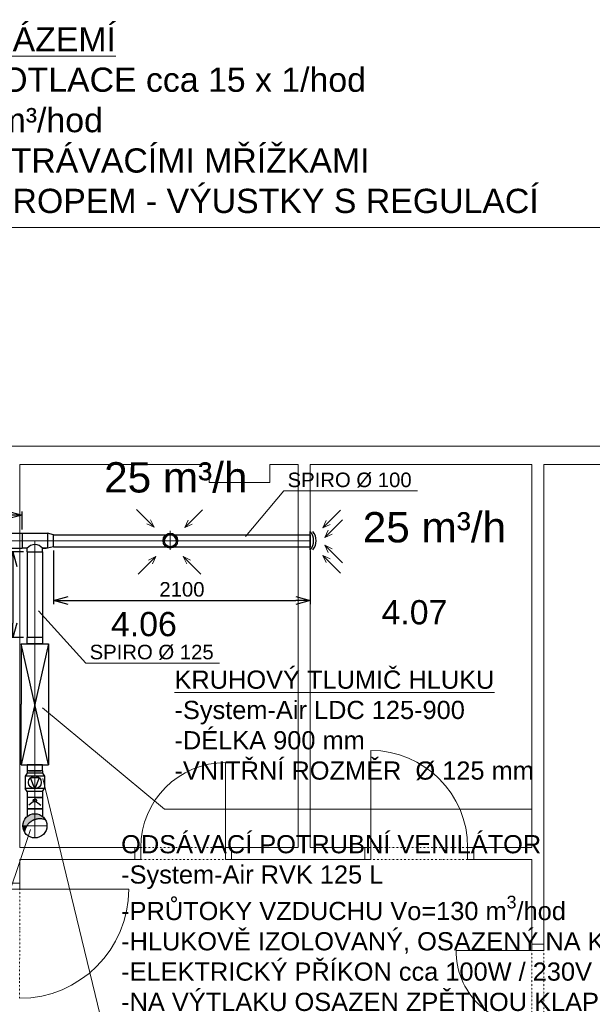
# Model space of a CAD drawing. Header units: millimetres. Extents: x 918337 to 1269480, y -257156 to -67477.
# Tile 49 of 114: x 1127585 to 1132316, y -222198 to -214072. Entities that reach past the tile are written whole.
import ezdxf

# ---------------------------------------------------------------- set-up
doc = ezdxf.new("R2010")
doc.units = ezdxf.units.MM
for name, pattern in [('ACAD_ISO10W100', [18.5, 12, -3, 0.5, -3]), ('DASHED', [0.75, 0.5, -0.25]), ('DĚLICÍ2', [15.875, 6.35, -3.175, 0, -3.175, 0, -3.175]), ('ČÁRKOVANÁ', [19.05, 12.7, -6.35])]:
    doc.linetypes.add(name, pattern=pattern)
doc.layers.get('0').update_dxf_attribs({"color": 8, "lineweight": 9})
for name, color, linetype, lineweight in [('1VZT - LEGENDY', 7, 'Continuous', 13), ('1VZT-POTRUBI', 4, 'Continuous', 30), ('1VZT-ČERCHOVANÁ', 7, 'ACAD_ISO10W100', 9), ('LEGENDY', 7, 'Continuous', 9), ('St_plocha_místnosti', 3, 'Continuous', 18)]:
    doc.layers.add(name, color=color, linetype=linetype, lineweight=lineweight)
doc.styles.add('Andy', font='arial.ttf')
doc.styles.get("Standard").update_dxf_attribs({"font": 'arial.ttf'})
doc.dimstyles.new('ISO-25', dxfattribs={"dimtxt": 2.5, "dimasz": 2.5, "dimexe": 1.25, "dimexo": 0.625, "dimtad": 1, "dimtxsty": 'Standard', "dimcen": 2.5, "dimadec": 0, "dimazin": 0, "dimtfac": 1, "dimtmove": 0, "dimatfit": 3, "dimfxl": 1, "dimarcsym": 0})

# ---------------------------------------------------------------- blocks, each defined once
blk = doc.blocks.new('asaas')
at = {"layer": '1VZT-POTRUBI', "ltscale": 0.1}
blk.add_line((1122601.9, -249372.7), (1122751.9, -249372.7), dxfattribs=at)
for centre in [(1122676.9, -249282.6), (1122676.9, -249303.9)]:
    blk.add_arc(centre, 117.7, 229.91606, 310.08394, dxfattribs=at)
blk = doc.blocks.new('sdcwdweedwed')
at = {"layer": '1VZT - LEGENDY', "ltscale": 0.5}
for p, q in [((1122410.5, -249621.8), (1122555.8, -249476.5)), ((1122494.2, -249638.4), (1122639.5, -249493.2)), ((1122555.8, -249476.5), (1122495.9, -249505.1)), ((1122555.8, -249476.5), (1122527.2, -249536.5)), ((1122639.5, -249493.2), (1122579.6, -249521.8)), ((1122639.5, -249493.2), (1122610.9, -249553.1)), ((1122848.5, -249637.7), (1122703.2, -249492.4)), ((1122703.2, -249492.4), (1122731.8, -249552.4)), ((1122703.2, -249492.4), (1122763.1, -249521.1)), ((1122928, -249621.8), (1122782.8, -249476.5)), ((1122782.8, -249476.5), (1122811.4, -249536.5)), ((1122782.8, -249476.5), (1122842.7, -249505.1))]:
    blk.add_line(p, q, dxfattribs=at)
blk = doc.blocks.new('wedwdwedw')
at = {"layer": '1VZT - LEGENDY'}
blk.add_blockref('sdcwdweedwed', (0, 0), dxfattribs=at)
at = {"layer": '1VZT-POTRUBI'}
blk.add_blockref('asaas', (0, 0), dxfattribs=at)
blk = doc.blocks.new('DSDDSF')
at = {"linetype": 'DASHED', "ltscale": 0.5}
for q in [(-140516.8, 238348), (-140590.9, 238265.9), (-140516.8, 238191.8), (-140434.7, 238265.9)]:
    blk.add_line((-140516.8, 238265.9), q, dxfattribs=at)
at = {"layer": '1VZT - LEGENDY', "ltscale": 0.5}
for p, q in [((-140796.7, 238522.9), (-140651.4, 238377.7)), ((-140251.8, 238520), (-140397.1, 238374.7)), ((-140651.4, 238377.7), (-140680, 238437.6)), ((-140397.1, 238374.7), (-140368.5, 238434.6)), ((-140651.4, 238377.7), (-140711.3, 238406.3)), ((-140397.1, 238374.7), (-140337.2, 238403.3)), ((-140781.5, 237990.2), (-140636.2, 238135.5)), ((-140636.2, 238135.5), (-140696.2, 238106.9)), ((-140636.2, 238135.5), (-140664.8, 238075.6)), ((-140264, 237990.2), (-140409.3, 238135.5)), ((-140409.3, 238135.5), (-140380.7, 238075.6)), ((-140409.3, 238135.5), (-140349.4, 238106.9))]:
    blk.add_line(p, q, dxfattribs=at)
at = {"layer": '1VZT-POTRUBI', "ltscale": 0.5}
for radius in [60, 50]:
    blk.add_circle((-140516.8, 238265.9), radius, dxfattribs=at)
at = {"layer": '1VZT-POTRUBI'}
for radius, start, end in [(60, 326.44269, 213.55731), (50, 0, 180)]:
    blk.add_arc((-140516.8, 238265.9), radius, start, end, dxfattribs=at)
blk = doc.blocks.new('_Open30')
at = {"color": 0, "linetype": 'ByBlock', "lineweight": -2}
for p, q in [((-1, 0.268), (0, 0)), ((0, 0), (-1, -0.268)), ((0, 0), (-1, 0))]:
    blk.add_line(p, q, dxfattribs=at)
blk = doc.blocks.new('*D835')
at = {"layer": '1VZT - LEGENDY', "color": 0, "lineweight": -2, "ltscale": 0.1, "transparency": 16777216}
for p, q in [((1124803.9, -218279.7), (1124803.9, -218130.5)), ((1124923.9, -218160.5), (1127485.6, -218160.5)), ((1127605.6, -218279.7), (1127605.6, -218130.5))]:
    blk.add_line(p, q, dxfattribs=at)
at = {"layer": 'Defpoints', "color": 0, "ltscale": 0.1, "transparency": 16777216}
for p in [(1127605.6, -218160.5), (1124803.9, -218309.7), (1127605.6, -218309.7)]:
    blk.add_point(p, dxfattribs=at)
at = {"layer": '1VZT - LEGENDY', "color": 0, "lineweight": -2, "ltscale": 0.1, "transparency": 16777216, "xscale": 120, "yscale": 120, "zscale": 120, "rotation": 180}
blk.add_blockref('_Open30', (1124803.9, -218160.5), dxfattribs=at)
at = {"layer": '1VZT - LEGENDY', "color": 0, "lineweight": -2, "ltscale": 0.1, "transparency": 16777216, "xscale": 120, "yscale": 120, "zscale": 120}
blk.add_blockref('_Open30', (1127605.6, -218160.5), dxfattribs=at)
at = {"layer": '1VZT - LEGENDY', "color": 0, "ltscale": 0.1, "transparency": 16777216, "insert": (1126204.7, -218069.2), "char_height": 120, "attachment_point": 5}
blk.add_mtext('2800', dxfattribs=at)
blk = doc.blocks.new('*D836')
at = {"layer": '1VZT - LEGENDY', "color": 0, "lineweight": -2, "ltscale": 0.1, "transparency": 16777216}
for p, q in [((1127865.6, -218452.2), (1127865.6, -218895.4)), ((1129985.6, -218452.2), (1129985.6, -218895.4)), ((1127985.6, -218865.4), (1129865.6, -218865.4))]:
    blk.add_line(p, q, dxfattribs=at)
at = {"layer": 'Defpoints', "color": 0, "ltscale": 0.1, "transparency": 16777216}
for p in [(1127865.6, -218422.2), (1129985.6, -218422.2), (1129985.6, -218865.4)]:
    blk.add_point(p, dxfattribs=at)
at = {"layer": '1VZT - LEGENDY', "color": 0, "lineweight": -2, "ltscale": 0.1, "transparency": 16777216, "xscale": 120, "yscale": 120, "zscale": 120, "rotation": 180}
blk.add_blockref('_Open30', (1127865.6, -218865.4), dxfattribs=at)
at = {"layer": '1VZT - LEGENDY', "color": 0, "lineweight": -2, "ltscale": 0.1, "transparency": 16777216, "xscale": 120, "yscale": 120, "zscale": 120}
blk.add_blockref('_Open30', (1129985.6, -218865.4), dxfattribs=at)
at = {"layer": '1VZT - LEGENDY', "color": 0, "ltscale": 0.1, "transparency": 16777216, "insert": (1128925.6, -218774.1), "char_height": 120, "attachment_point": 5}
blk.add_mtext('2100', dxfattribs=at)
blk = doc.blocks.new('*D837')
at = {"layer": '1VZT - LEGENDY', "color": 0, "lineweight": -2, "ltscale": 0.1, "transparency": 16777216}
for p, q in [((1127618.1, -218464.7), (1127499.5, -218464.7)), ((1127529.5, -218584.7), (1127529.5, -219051.8)), ((1127618.1, -219171.8), (1127499.5, -219171.8))]:
    blk.add_line(p, q, dxfattribs=at)
at = {"layer": 'Defpoints', "color": 0, "ltscale": 0.1, "transparency": 16777216}
for p in [(1127648.1, -218464.7), (1127529.5, -219171.8), (1127648.1, -219171.8)]:
    blk.add_point(p, dxfattribs=at)
at = {"layer": '1VZT - LEGENDY', "color": 0, "lineweight": -2, "ltscale": 0.1, "transparency": 16777216, "xscale": 120, "yscale": 120, "zscale": 120}
for p, rotation in [((1127529.5, -218464.7), 90), ((1127529.5, -219171.8), 270)]:
    blk.add_blockref('_Open30', p, dxfattribs=dict(at, rotation=rotation))
at = {"layer": '1VZT - LEGENDY', "color": 0, "ltscale": 0.1, "transparency": 16777216, "insert": (1127438.2, -218818.3), "char_height": 120, "attachment_point": 5, "rotation": 90}
blk.add_mtext('700', dxfattribs=at)
blk = doc.blocks.new('ASXAXASXAX')
at = {"color": 8, "ltscale": 2}
for p, q in [((1168457.3, -251198.3), (1153627.3, -251198.3)), ((1157877.3, -251348.3), (1159443, -251348.3)), ((1157877.3, -251348.3), (1157877.3, -254508.3)), ((1159443, -251348.3), (1159443, -251498.3)), ((1159943, -251348.3), (1159943, -251498.3)), ((1159943, -251348.3), (1160177.3, -251348.3)), ((1160177.3, -251348.3), (1160177.3, -254508.3)), ((1160277.3, -251348.3), (1162107.3, -251348.3)), ((1160277.3, -251348.3), (1160277.3, -254508.3)), ((1162107.3, -254508.3), (1162107.3, -251348.3)), ((1162207.3, -251348.3), (1162207.3, -255308.3)), ((1162207.3, -251348.3), (1166447.3, -251348.3)), ((1159443, -251498.3), (1159943, -251498.3)), ((1157877.3, -254508.3), (1158827.3, -254508.3)), ((1158827.3, -254508.3), (1158827.3, -254608.3)), ((1159627.3, -254508.3), (1160177.3, -254508.3)), ((1159627.3, -254508.3), (1159627.3, -254608.3)), ((1160277.3, -254508.3), (1160727.3, -254508.3)), ((1160727.3, -254508.3), (1160727.3, -254608.3)), ((1161627.3, -254508.3), (1162107.3, -254508.3)), ((1161627.3, -254508.3), (1161627.3, -254608.3)), ((1157877.3, -254608.3), (1158827.3, -254608.3)), ((1157877.3, -254608.3), (1157877.3, -254803.3)), ((1159627.3, -254608.3), (1160727.3, -254608.3)), ((1161627.3, -254608.3), (1162107.3, -254608.3)), ((1162107.3, -254608.3), (1162107.3, -255308.3)), ((1157727.3, -254803.3), (1157877.3, -254803.3)), ((1162107.3, -255308.3), (1162207.3, -255308.3))]:
    blk.add_line(p, q, dxfattribs=at)
for points in [[(1160777.3, -254508.3), (1160777.3, -253708.3)], [(1159577.3, -254508.3), (1159577.3, -253808.3)], [(1157877.3, -254853.3), (1158777.3, -254853.3)], [(1162106.5, -255358.3), (1161481.5, -255358.3)]]:
    blk.add_lwpolyline(points, dxfattribs=at)
for points in [[(1158877.3, -254509.1), (1158827.3, -254509.1), (1158827.3, -254609.1), (1158877.3, -254609.1)], [(1159627.3, -254508.3), (1159577.3, -254508.3), (1159577.3, -254608.3), (1159627.3, -254608.3)], [(1160727.3, -254508.3), (1160777.3, -254508.3), (1160777.3, -254608.3), (1160727.3, -254608.3)], [(1161577.2, -254509.1), (1161627.2, -254509.1), (1161627.2, -254609.1), (1161577.2, -254609.1)], [(1157877.3, -254803.3), (1157877.3, -254853.3), (1157727.3, -254853.3), (1157727.3, -254803.3)], [(1162106.5, -255308.3), (1162106.5, -255358.3), (1162206.5, -255358.3), (1162206.5, -255308.3)]]:
    blk.add_lwpolyline(points, close=True, dxfattribs=at)
at = {"color": 8, "linetype": 'DĚLICÍ2', "ltscale": 2}
for points in [[(1158877.3, -254509.1), (1159577.3, -254508.3)], [(1161577.2, -254509.1), (1160777.3, -254508.3)], [(1158877.3, -254609.1), (1159577.3, -254608.3)], [(1161577.2, -254609.1), (1160777.3, -254608.3)], [(1157876.5, -255753.3), (1157877.3, -254853.3)], [(1162107.3, -256608.3), (1162106.5, -255358.3)], [(1162207.3, -256608.3), (1162206.5, -255358.3)]]:
    blk.add_lwpolyline(points, dxfattribs=at)
at = {"color": 8, "ltscale": 2}
for centre, radius, start, end in [((1160777.3, -254508.3), 800, 0, 90), ((1159577.3, -254508.3), 700, 90, 180), ((1157877.3, -254853.3), 900, 270, 0), ((1162106.5, -255358.3), 625, 180, 270.03695)]:
    blk.add_arc(centre, radius, start, end, dxfattribs=at)

msp = doc.modelspace()

# ---------------------------------------------------------------- hatches: boundary and pattern name
at = {"layer": '1VZT - LEGENDY', "ltscale": 0.1}
h = msp.add_hatch(color=4, dxfattribs=at)
h.dxf.hatch_style = 1
h.paths.add_polyline_path([(1127710.6, -220673.9), (1127710.6, -220624.7, 0.414214), (1127610.6, -220724.7), (1127644.2, -220724.7, -0.163983)])
h.paths.add_polyline_path([(1127710.6, -220624.7), (1127710.6, -220673.9, -0.170297), (1127797.1, -220674.7, 0.267928)])
h = msp.add_hatch(color=4, dxfattribs=at)
h.dxf.hatch_style = 1
h.paths.add_polyline_path([(1127644.2, -220724.7), (1127610.6, -220724.7, 0.131673), (1127624, -220774.7, -0.104219)])

# ---------------------------------------------------------------- linework, layer by layer
for p, q in [((1123485.6, -215785.8), (1133306.4, -215785.8)), ((1129768.2, -217960.3), (1129449.5, -218338.4)), ((1129768.2, -217960.3), (1130872.1, -217960.3)), ((1128133, -219381.2), (1127741.6, -218950.6)), ((1128133, -219381.2), (1129236.9, -219381.2)), ((1128782.5, -220588.2), (1127774.9, -219750.8)), ((1128355, -222713.8), (1127777.5, -220335.7)), ((1128782.5, -220588.2), (1131815.6, -220588.2)), ((1127245, -222017.8), (1127675.9, -220755.5))]:
    msp.add_line(p, q, dxfattribs=at)
at = {"layer": '1VZT-POTRUBI', "ltscale": 0.1}
for p, q in [((1124803.9, -218309.7), (1127605.6, -218309.7)), ((1127605.6, -218309.7), (1127815.6, -218309.7)), ((1127605.6, -218309.7), (1127605.6, -218434.7)), ((1127815.6, -218309.7), (1127815.6, -218434.7)), ((1127865.6, -218322.2), (1127815.6, -218309.7)), ((1127865.6, -218422.2), (1127865.6, -218322.2)), ((1127865.6, -218322.2), (1129985.6, -218322.2)), ((1129985.6, -218322.2), (1129985.6, -218422.2)), ((1124803.9, -218434.7), (1127605.6, -218434.7)), ((1127648.1, -218434.7), (1127605.6, -218434.7)), ((1127648.1, -218464.7), (1127648.1, -218434.7)), ((1127648.1, -218464.7), (1127648.1, -219171.8)), ((1127648.1, -218464.7), (1127748.1, -218464.7)), ((1127648.1, -218464.7), (1127773.1, -218464.7)), ((1127773.1, -218464.7), (1127773.1, -218434.7)), ((1127773.1, -218434.7), (1127803.1, -218434.7)), ((1127815.6, -218434.7), (1127773.1, -218434.7)), ((1127773.1, -218464.7), (1127773.1, -219171.8)), ((1127865.6, -218422.2), (1127815.6, -218434.7)), ((1127865.6, -218422.2), (1129985.6, -218422.2)), ((1127759.4, -220271.8), (1127661.7, -220271.8)), ((1127648.1, -220584.4), (1127773.1, -220584.4)), ((1127648.1, -220584.4), (1127648.1, -220646.7)), ((1127773.1, -220584.3), (1127773.1, -220646.7))]:
    msp.add_line(p, q, dxfattribs=at)
at = {"layer": '1VZT-POTRUBI'}
for p, q in [((1127598.1, -219221.8), (1127823.1, -219221.8)), ((1127598.1, -219221.8), (1127598.1, -219721.8)), ((1127823.1, -220221.8), (1127598.1, -219221.8)), ((1127598.1, -219221.8), (1127823.1, -219221.8)), ((1127823.1, -219221.8), (1127598.1, -220221.8)), ((1127773.1, -219171.8), (1127648.1, -219171.8)), ((1127648.1, -219221.8), (1127648.1, -219171.8)), ((1127773.1, -219221.8), (1127648.1, -219221.8)), ((1127773.1, -219171.8), (1127773.1, -219221.8)), ((1127823.1, -219221.8), (1127823.1, -220221.8)), ((1127598.1, -220221.8), (1127598.1, -219721.8)), ((1127598.1, -220221.8), (1127823.1, -220221.8)), ((1127773.1, -220221.8), (1127648.1, -220221.8)), ((1127648.1, -220221.8), (1127648.1, -220271.8)), ((1127648.1, -220271.8), (1127648.1, -220290.6)), ((1127773.1, -220271.8), (1127648.1, -220271.8)), ((1127773.1, -220271.8), (1127648.1, -220271.8)), ((1127773.1, -220271.8), (1127773.1, -220221.8)), ((1127773.1, -220271.8), (1127773.1, -220290.6)), ((1127648.1, -220290.6), (1127631.1, -220315.6)), ((1127631.1, -220315.6), (1127631.1, -220416.8)), ((1127790, -220315.6), (1127631.1, -220315.6)), ((1127773.1, -220290.6), (1127648.1, -220290.6)), ((1127773.1, -220290.6), (1127790, -220315.6)), ((1127790, -220315.6), (1127790, -220416.8)), ((1127648.1, -220441.8), (1127631.1, -220416.8)), ((1127790, -220416.8), (1127631.1, -220416.8)), ((1127648.1, -220441.8), (1127648.1, -220460.6)), ((1127773.1, -220441.8), (1127648.1, -220441.8)), ((1127773.1, -220441.8), (1127790, -220416.8)), ((1127773.1, -220441.8), (1127773.1, -220460.6)), ((1127773.1, -220492.4), (1127648.1, -220492.4))]:
    msp.add_line(p, q, dxfattribs=at)
at = {"layer": '1VZT-POTRUBI', "ltscale": 20}
for p, q in [((1127773.1, -220271.8), (1127648.1, -220271.8)), ((1127661.7, -220271.8), (1127759.4, -220271.8)), ((1127648.1, -220441.8), (1127648.1, -220584.4)), ((1127773.1, -220441.8), (1127773.1, -220584.3)), ((1127773.1, -220584.4), (1127648.1, -220584.4))]:
    msp.add_line(p, q, dxfattribs=at)
at = {"layer": '1VZT-POTRUBI', "color": 7}
for p, q in [((1127710.6, -220418.9), (1127674.6, -220327.8)), ((1127746.5, -220327.8), (1127674.6, -220327.8)), ((1127746.5, -220327.8), (1127710.6, -220418.9))]:
    msp.add_line(p, q, dxfattribs=at)
at = {"layer": '1VZT-POTRUBI', "linetype": 'Continuous'}
for p, q in [((1127710.6, -220492.4), (1127648.1, -220492.4)), ((1127648.1, -220492.4), (1127648.1, -220584.4)), ((1127710.6, -220516.1), (1127662, -220554)), ((1127710.6, -220492.4), (1127773.1, -220492.4)), ((1127710.6, -220516.1), (1127759.1, -220554)), ((1127773.1, -220492.4), (1127773.1, -220584.4)), ((1127773.1, -220584.4), (1127648.1, -220584.4))]:
    msp.add_line(p, q, dxfattribs=at)
at = {"layer": '1VZT-POTRUBI', "color": 7}
msp.add_circle((1127710.6, -220366.2), 52.7, dxfattribs=at)
at = {"layer": '1VZT-POTRUBI', "linetype": 'Continuous'}
msp.add_circle((1127710.6, -220516.1), 13.7, dxfattribs=at)
at = {"layer": '1VZT-POTRUBI', "ltscale": 0.1}
msp.add_circle((1127710.6, -220724.7), 100, dxfattribs=at)
msp.add_arc((1127710.6, -218483.2), 79.1, 37.81254, 142.18746, dxfattribs=at)
at = {"layer": '1VZT-POTRUBI', "linetype": 'ČÁRKOVANÁ', "ltscale": 0.1}
msp.add_arc((1127752.7, -220797.8), 130.8, 70.15054, 169.85864, dxfattribs=at)
at = {"layer": '1VZT-ČERCHOVANÁ', "color": 7, "ltscale": 0.1}
for p, q in [((1123926.6, -218372.2), (1129985.6, -218372.2)), ((1127710.6, -220824.7), (1127710.6, -218372.2)), ((1127810.6, -220724.7), (1127610.6, -220724.7))]:
    msp.add_line(p, q, dxfattribs=at)
at = {"layer": '1VZT-ČERCHOVANÁ', "color": 7}
msp.add_line((1127710.6, -220248.2), (1127710.6, -220513.4), dxfattribs=at)

# ---------------------------------------------------------------- block references
msp.add_blockref('ASXAXASXAX', (-30291.7, 33605.5))
at = {"layer": '1VZT - LEGENDY'}
msp.add_blockref('DSDDSF', (1269346.3, -456638.1), dxfattribs=at)
at = {"layer": '1VZT-POTRUBI', "rotation": 90}
msp.add_blockref('wedwdwedw', (880612.9, -1341049), dxfattribs=at)

# ---------------------------------------------------------------- texts
at = {"layer": '1VZT - LEGENDY', "lineweight": 5, "char_height": 150, "attachment_point": 1}
for s, insert in [('{\\LKRUHOVÝ TLUMIČ HLUKU \\P}-System-Air LDC 125-900\\P-DÉLKA 900 mm\\P-VNITŘNÍ ROZMĚR  %%C 125 mm', (1128864, -219443.5)), ('\\A1;\\pxt30;ODSÁVACÍ POTRUBNÍ VENILÁTOR \\P-System-Air RVK 125 L {\\L\\P}-PRŮTOKY VZDUCHU Vo=130 m{\\H0.7x;\\S3^ ;}/hod{\\L\\P}-HLUKOVĚ IZOLOVANÝ, OSAZENÝ NA KONSTRUKCI\\P-ELEKTRICKÝ PŘÍKON cca 100W / 230V\\P-NA VÝTLAKU OSAZEN ZPĚTNOU KLAPKOU\\P\\ptz;-OVLÁDÁNÍ POHYBOVÝM ČIDLEM + DOBĚH CHODU\\P{\\A0;\\C1;-ZADAVATEL UMOŽŇUJE POUŽITÍ I JINÝCH\\~KVALITATIVNĚ A TECHNICKY\\~ROVNOCENNÝCH\\~NEBO\\~LEPŠÍCH ŘEŠENÍ.}', (1128423.4, -220801.5))]:
    msp.add_mtext_dynamic_manual_height_columns(s, width=7941.607, gutter_width=12.5, heights=[0], dxfattribs=dict(at, insert=insert))
at = {"layer": 'LEGENDY', "lineweight": 5}
for s, width, gutter_width, heights, insert, char_height, attachment_point in [('\\A1;{\\LVĚTRÁNÍ HYGIENICKÉHO ZÁZEMÍ\\P}-VĚTRÁNO NUCENĚ ROVNOTLACE cca 15 x 1/hod\\P-CELKOVÉ MNOŽSTVÍ 350 m³/hod\\P-PŘÍVOD VZDUCHU PROVĚTRÁVACÍMI MŘÍŽKAMI  \\P-ODVOD VZDUCHU POD STROPEM - VÝUSTKY S REGULACÍ', 10573.444, 0, [2614.2], (1123847.7, -215670.4), 200, 7), ('25 m³/h', 1517.357, 12.5, [0], (1128282.7, -217724), 250, 1), ('SPIRO %%C 100', 1517.357, 12.5, [0], (1130310.6, -217872), 120, 5), ('25 m³/h', 1517.357, 12.5, [0], (1130419.1, -218135.8), 250, 1), ('SPIRO %%C 125', 1517.357, 12.5, [0], (1128675.4, -219292.9), 120, 5)]:
    msp.add_mtext_dynamic_manual_height_columns(s, width=width, gutter_width=gutter_width, heights=heights, dxfattribs=dict(at, insert=insert, char_height=char_height, attachment_point=attachment_point))
at = {"layer": 'St_plocha_místnosti', "ltscale": 2, "style": 'Andy'}
for s, p in [('4.07', (1130574.5, -219062.1)), ('4.06', (1128339.4, -219159.9))]:
    msp.add_text(s, height=200, dxfattribs=at).set_placement(p)

# ---------------------------------------------------------------- dimensions: what is measured, and where the dimension line sits
at = {"layer": '1VZT - LEGENDY', "ltscale": 0.1}
for base, p1, p2, picture, middle in [((1127605.6, -218160.5), (1124803.9, -218309.7), (1127605.6, -218309.7), '*D835', (1126204.7, -218069.2)), ((1129985.6, -218865.4), (1127865.6, -218422.2), (1129985.6, -218422.2), '*D836', (1128925.6, -218774.1))]:
    dim = msp.add_linear_dim(base=base, p1=p1, p2=p2, dimstyle='ISO-25', override={"dimtxt": 120, "dimasz": 120, "dimexe": 30, "dimexo": 30, "dimgap": 30, "dimdec": 0, "dimrnd": 50, "dimblk": 'Open30', "dimtdec": 0, "dimldrblk": 'Open30', "dimfxl": 10}, dxfattribs=at)
    dim.commit()
    dim.dimension.update_dxf_attribs({"geometry": picture, "text_midpoint": middle})
dim = msp.add_linear_dim(base=(1127529.5, -219171.8), p1=(1127648.1, -218464.7), p2=(1127648.1, -219171.8), angle=90, dimstyle='ISO-25', override={"dimtxt": 120, "dimasz": 120, "dimexe": 30, "dimexo": 30, "dimgap": 30, "dimdec": 0, "dimrnd": 50, "dimblk": 'Open30', "dimtdec": 0, "dimldrblk": 'Open30', "dimfxl": 10}, dxfattribs=at)
dim.commit()
dim.dimension.update_dxf_attribs({"geometry": '*D837', "text_midpoint": (1127438.2, -218818.3)})

doc.saveas('drawing.dxf')
